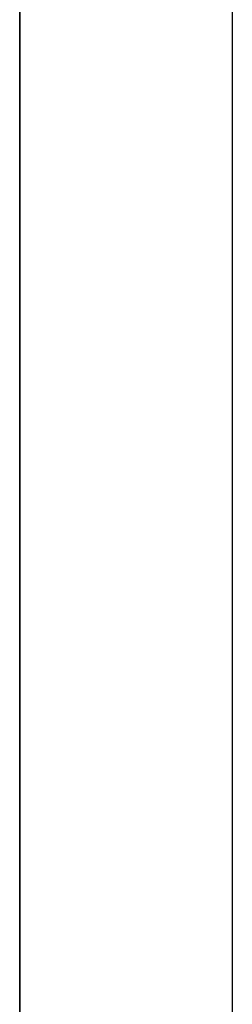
# Model space of a CAD drawing. Header units: metres. Extents: x 391.1 to 427.5, y 12.7 to 29.9.
# Tile 209 of 212: x 412.506 to 412.606, y 23.226 to 23.688. Entities that reach past the tile are written whole.
import ezdxf

# ---------------------------------------------------------------- set-up
doc = ezdxf.new("R2010")
doc.units = ezdxf.units.M
doc.layers.add('A-WALL-____-MCUT', color=7, linetype='Continuous', lineweight=25)
doc.layers.add('A-WALL-____-OTLN', color=7, linetype='Continuous', lineweight=25)

# ---------------------------------------------------------------- blocks, each defined once
blk = doc.blocks.new('Family - Evans P-1-153354-01_CLI_AIRE_PS1')
at = {"layer": 'A-WALL-____-MCUT', "color": 253, "true_color": 0xaaaaaa}
for p, q in [((3.32, 0.1), (1.47026, 0.1)), ((1.47026, 0), (3.32, 0))]:
    blk.add_line(p, q, dxfattribs=at)
at = {"layer": 'A-WALL-____-OTLN', "color": 253, "true_color": 0xaaaaaa}
for p, q in [((1.47026, 0.1), (3.32, 0.1)), ((1.47026, 0), (3.32, 0))]:
    blk.add_line(p, q, dxfattribs=at)
at = {"layer": 'A-WALL-____-OTLN', "color": 253, "lineweight": 18, "true_color": 0xaaaaaa}
blk.add_line((0, 0), (3.32, 0), dxfattribs=at)
blk = doc.blocks.new('LONDR55-XX_ZZ-ARQ-CAA-M3D-Londres55_ifc-1-01_CLI_AIRE_PS1')
at = {"layer": 'A-WALL-____-OTLN', "color": 253, "lineweight": 18, "true_color": 0xaaaaaa, "rotation": 90}
blk.add_blockref('Family - Evans P-1-153354-01_CLI_AIRE_PS1', (412.60645, 20.83074), dxfattribs=at)

msp = doc.modelspace()

# ---------------------------------------------------------------- block references
at = {"lineweight": 5}
msp.add_blockref('LONDR55-XX_ZZ-ARQ-CAA-M3D-Londres55_ifc-1-01_CLI_AIRE_PS1', (0, 0), dxfattribs=at)

doc.saveas('drawing.dxf')
